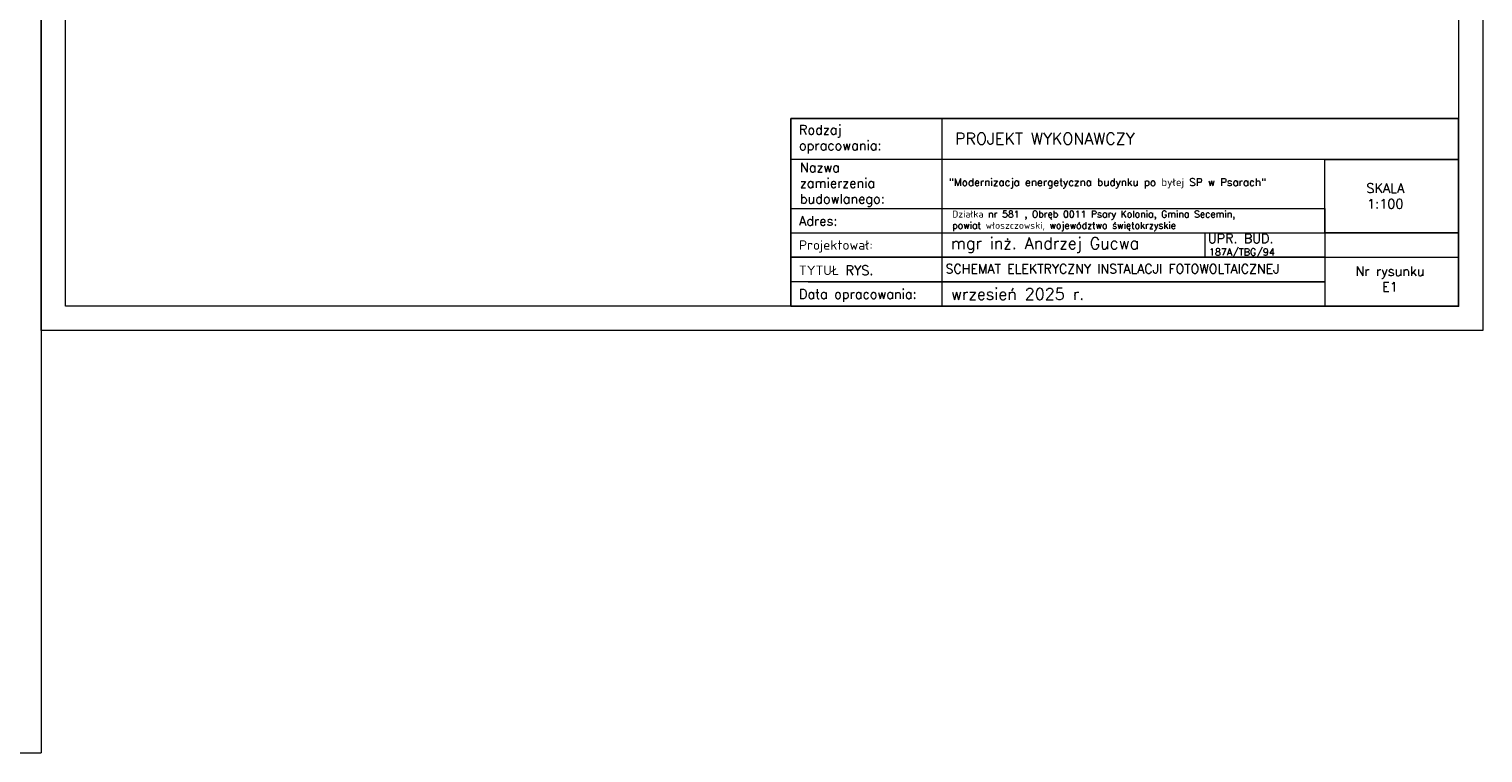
# Model space of a CAD drawing. Header units: millimetres. Extents: x 107252 to 132489, y 44218 to 60710.
# Tile 10 of 72: x 115267 to 118262, y 44218 to 45709. Entities that reach past the tile are written whole.
import ezdxf

# ---------------------------------------------------------------- set-up
doc = ezdxf.new("R2010")
doc.units = ezdxf.units.MM
doc.layers.add('cienka', color=3, linetype='Continuous', lineweight=18)
doc.layers.add('opisy', color=4, linetype='Continuous', lineweight=18)
doc.styles.add('KASIA', font='romans.shx', dxfattribs={"height": 20})

msp = doc.modelspace()

# ---------------------------------------------------------------- linework, layer by layer
at = {"layer": 'cienka'}
for p, q in [((115291.976, 47188.443), (115291.976, 44218.443)), ((115291.976, 45088.443), (115291.976, 47188.443)), ((118261.976, 47188.443), (118261.976, 45088.443)), ((115341.976, 45138.443), (115341.976, 47138.443)), ((115341.976, 45138.443), (115341.976, 47138.443)), ((118211.976, 47138.443), (118211.976, 45138.443)), ((117688.955, 45290.19), (117688.955, 45239.842)), ((117899.976, 45239.209), (118211.976, 45239.209)), ((118211.976, 45138.443), (115341.976, 45138.443)), ((118261.976, 45088.443), (115291.976, 45088.443)), ((109351.976, 44218.443), (115291.976, 44218.443))]:
    msp.add_line(p, q, dxfattribs=at)
at = {"layer": 'opisy', "linetype": 'Continuous', "lineweight": 0, "flags": 128}
for points in [[(116836.266, 45138.443), (116836.266, 45524.741), (117147.555, 45524.707), (117147.555, 45138.409)], [(117935.976, 45440.741), (118211.976, 45440.741), (118211.976, 45289.558), (117935.976, 45289.558)]]:
    msp.add_lwpolyline(points, close=True, dxfattribs=at)
for points in [[(116836.266, 45524.724), (118211.976, 45524.724), (118211.976, 45440.741), (116836.266, 45440.741)], [(117875.976, 45524.724), (118211.976, 45524.724)], [(116836.266, 45339.958), (117935.976, 45339.958), (117935.976, 45188.809), (116836.266, 45188.809)], [(116836.266, 45289.558), (117935.976, 45289.558), (117935.976, 45239.209), (116836.266, 45239.209)], [(117875.976, 45289.558), (118211.976, 45289.558)], [(116836.266, 45239.209), (117935.976, 45239.209), (117935.976, 45188.826), (116836.266, 45188.826)], [(116872.266, 45188.826), (117935.976, 45188.826), (117935.976, 45138.443), (116872.266, 45138.443)]]:
    msp.add_lwpolyline(points, dxfattribs=at)
at = {"layer": 'opisy', "lineweight": 25}
msp.add_lwpolyline([(116836.266, 45524.724), (118211.976, 45524.724), (118211.976, 45138.443), (116836.266, 45138.443)], close=True, dxfattribs=at)

# ---------------------------------------------------------------- texts
at = {"layer": 'opisy', "linetype": 'Continuous', "lineweight": 0, "attachment_point": 4, "style": 'KASIA'}
for s, insert, char_height, width in [('\\A1;{\\H0.80952x;Rodzaj opracowania:}', (116853.092, 45482.455), 24, 141.54434), ('\\A1;\\pxql;PROJEKT WYKONAWCZY', (117174.443, 45483.535), 24, 946.31605), ('\\A1;\\pxql;{\\H0.80952x;Nazwa \\Pzamierzenia\\Pbudowlanego:}', (116854.91, 45388.757), 24, 141.54434), ('\\A1;\\pxsm1.5;"Modernizacja energetyczna budynku po byłej SP w Psarach"', (117161.553, 45391.257), 15.6, 766.2055), ('\\A1;\\pxqc;{\\H0.80952x;SKALA\\P1:100}', (117686.98, 45365.54), 24, 747.85817), ('\\A1;\\pxql;{\\H0.80952x;Adres:}', (116853.092, 45314.062), 24, 141.54434), ('\\A1;Działka nr 581 , Obręb 0011 Psary Kolonia, Gmina Secemin,\\Ppowiat włoszczowski, województwo świętokrzyskie', (117168.662, 45314.121), 14, 756.99257), ('\\A1;UPR. BUD.', (117695.465, 45278.025), 19.2, 598.28653), ('\\A1;\\pxql;{\\H0.80952x;Projektował:}', (116853.092, 45261.583), 24, 747.85817), ('\\A1;mgr inż. Andrzej Gucwa', (117165.934, 45264.275), 24, 747.85817), ('\\A1;187A/TBG/94', (117697.471, 45247.733), 14.4, 448.7149), ('\\A1;\\pxql;{\\H0.80952x;TYTUŁ RYS.}', (116853.092, 45212.379), 24, 747.85817), ('\\A1;SCHEMAT ELEKTRYCZNY INSTALACJI FOTOWOLTAICZNEJ', (117154.904, 45215.609), 19, 903.96515), ('\\A1;\\pxqc;{\\H0.80952x;Nr rysunku\\PE1}', (117696.607, 45194.524), 24, 747.85817), ('\\A1;\\pxql;{\\H0.80952x;Data opracowania:}', (116853.092, 45160.341), 24, 747.85817), ('\\A1;wrzesień 2025 r.', (117165.934, 45163.665), 24, 747.85817)]:
    msp.add_mtext(s, dxfattribs=dict(at, insert=insert, char_height=char_height, width=width))

doc.saveas('drawing.dxf')
